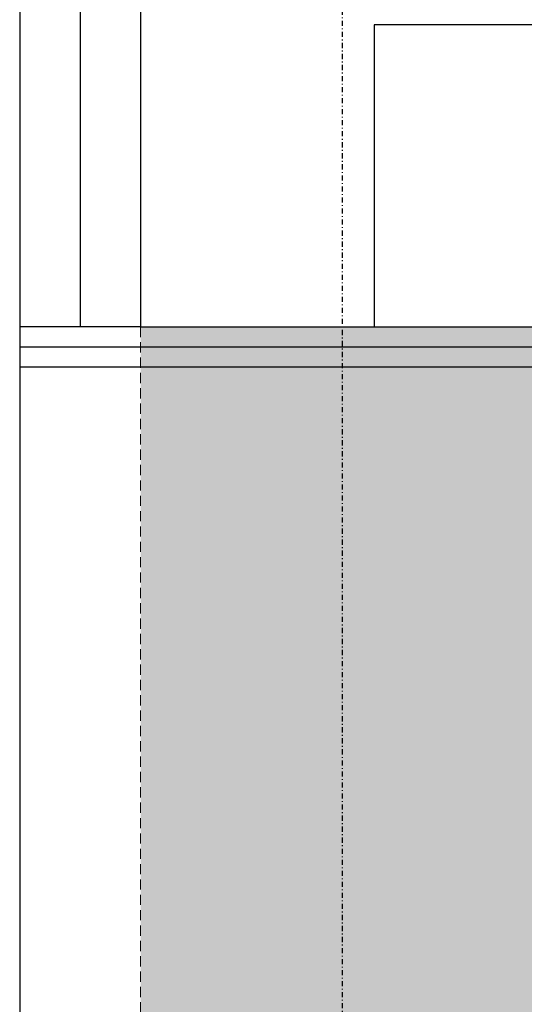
# Model space of a CAD drawing. Header units: centimetres. Extents: x 27698 to 42070, y 833 to 13367.
# Tile 29 of 59: x 29539 to 29602, y 5548 to 5670. Entities that reach past the tile are written whole.
import ezdxf
from ezdxf.enums import TextEntityAlignment as Align

# ---------------------------------------------------------------- set-up
doc = ezdxf.new("R2010")
doc.units = ezdxf.units.CM
doc.header["$LTSCALE"] = 0.1
doc.linetypes.add('DASHDOT2', pattern=[12.7, 6.35, -3.175, 0, -3.175])
doc.linetypes.add('DASHED2', pattern=[9.525, 6.35, -3.175])
for name, color, linetype in [('A-Grid', 191, 'DASHDOT2'), ('A_drzwi opis istniejące', 161, 'Continuous'), ('A_Ściany istniejące', 9, 'Continuous'), ('CKDRZWI_', 7, 'Continuous'), ('CKIZOLACJE', 2, 'Continuous'), ('CKSCIANY_POD', 7, 'Continuous'), ('PODKŁAD STAN ISTNIEJĄCY', 7, 'Continuous')]:
    doc.layers.add(name, color=color, linetype=linetype)
doc.layers.add('A-Wyburzenia', color=35, linetype='DASHED2', lineweight=0)
doc.layers.add('POWIERZCHNIA ZABUDOWY', color=111, linetype='Continuous', plot=False)
doc.styles.add('SIMPLEX', font='simplex.shx', dxfattribs={"width": 0.7, "height": 17})
doc.linetypes.add('BATTING', pattern='A,0.0001,-0.1,[134,ltypeshp.shx,S=0.1,R=0,X=-0.1,Y=0],-0.2,[134,ltypeshp.shx,S=0.1,R=180,X=0.1,Y=0],-0.1', length=0.4001)
doc.linetypes.add('IZOLACJA_CIEPLNA_OS', pattern='A,0.001,[220,CADKON.SHX,S=0.05,R=0,X=0,Y=0],-1,[220,CADKON.SHX,S=0.05,R=180,X=1,Y=0],-1', length=2.001)

# ---------------------------------------------------------------- blocks, each defined once
blk = doc.blocks.new('A$7E8719B1CAF')
at = {"color": 7, "linetype": 'Continuous', "lineweight": -3}
for p, q in [((0, -4375), (0, -4000)), ((0, -4000), (200, -4000)), ((200, -4375), (0, -4375))]:
    blk.add_line(p, q, dxfattribs=at)
blk = doc.blocks.new('A$7E8718815272C8')
at = {"layer": 'A-Wyburzenia'}
h = blk.add_hatch(dxfattribs=at)
h.set_pattern_fill('PLASTER', color=256, scale=4, style=0)
h.set_pattern_definition([(45, (-6401176.0197, -5688222.455), (-2.8284271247, 2.8284271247), [0, -4])])
h.paths.add_polyline_path([(49, -530.25), (49, -130.25), (0, -130.25), (0, -530.25)])
at = {"layer": 'A-Wyburzenia', "ltscale": 2}
blk.add_lwpolyline([(0, -130.25), (0, -530.25)], dxfattribs=at)
at = {"layer": 'A_Ściany istniejące'}
blk.add_line((0, 0), (0, -130.25), dxfattribs=at)
blk.add_lwpolyline([(0, -130.25), (49, -130.25)], dxfattribs=at)
at = {"layer": 'A_drzwi opis istniejące', "style": 'SIMPLEX', "width": 0.8}
for tag, p in [('230', (1043.61, -607.59)), ('200', (1068.26, -607.78)), ('200', (1828.36, -1338.28)), ('90', (1803.7, -1338.09))]:
    blk.add_attdef(tag, text='', height=16, rotation=90, dxfattribs=at).set_placement(p, align=Align.CENTER)
for tag, p in [('80', (1900.82, -1184.7)), ('200', (1900.63, -1209.35))]:
    blk.add_attdef(tag, text='', height=16, dxfattribs=at).set_placement(p, align=Align.CENTER)
blk = doc.blocks.new('A$7E8A383135198')
at = {"layer": 'A-Grid'}
blk.add_line((40, 268.18), (40, -990.38), dxfattribs=at)

msp = doc.modelspace()

# ---------------------------------------------------------------- linework, layer by layer
at = {"layer": 'CKIZOLACJE'}
for points in [[(29717.233, 5778.337), (29539.236, 5777.537), (29539.236, 5627.354)], [(29603.236, 5632.354), (29603.236, 5627.354), (29539.236, 5627.354)], [(29554.236, 5632.354), (29539.236, 5632.354)]]:
    msp.add_lwpolyline(points, dxfattribs=at)
at = {"layer": 'CKIZOLACJE', "linetype": 'IZOLACJA_CIEPLNA_OS', "ltscale": 4.5}
msp.add_lwpolyline([(29717.233, 5770.837), (29546.736, 5770.071), (29546.736, 5632.354)], dxfattribs=at)
at = {"layer": 'CKIZOLACJE', "linetype": 'BATTING', "ltscale": 5}
msp.add_lwpolyline([(29603.236, 5629.854), (29539.236, 5629.854)], dxfattribs=at)
at = {"layer": 'CKSCIANY_POD', "linetype": 'DASHED2', "ltscale": 10}
msp.add_lwpolyline([(29539.236, 5627.354), (29539.236, 5237.354)], dxfattribs=at)
at = {"layer": 'POWIERZCHNIA ZABUDOWY'}
msp.add_lwpolyline([(29539.236, 5777.537), (29539.236, 5087.104), (30795.736, 5087.104), (30795.736, 4398.104), (32304.236, 4398.104), (32304.236, 4558.252), (32721.236, 4558.252), (32721.236, 5787.604), (31784.236, 5787.604), (29539.236, 5777.537)], dxfattribs=at)

# ---------------------------------------------------------------- block references
at = {"layer": 'A-Grid'}
msp.add_blockref('A$7E8A383135198', (29539.236, 5777.537), dxfattribs=at)
at = {"layer": 'CKDRZWI_', "xscale": -0.1, "yscale": 0.1, "zscale": 0.1, "rotation": 180}
msp.add_blockref('A$7E8719B1CAF', (29583.236, 5232.354), dxfattribs=at)
at = {"layer": 'PODKŁAD STAN ISTNIEJĄCY'}
msp.add_blockref('A$7E8718815272C8', (29554.236, 5762.604), dxfattribs=at)

doc.saveas('drawing.dxf')
